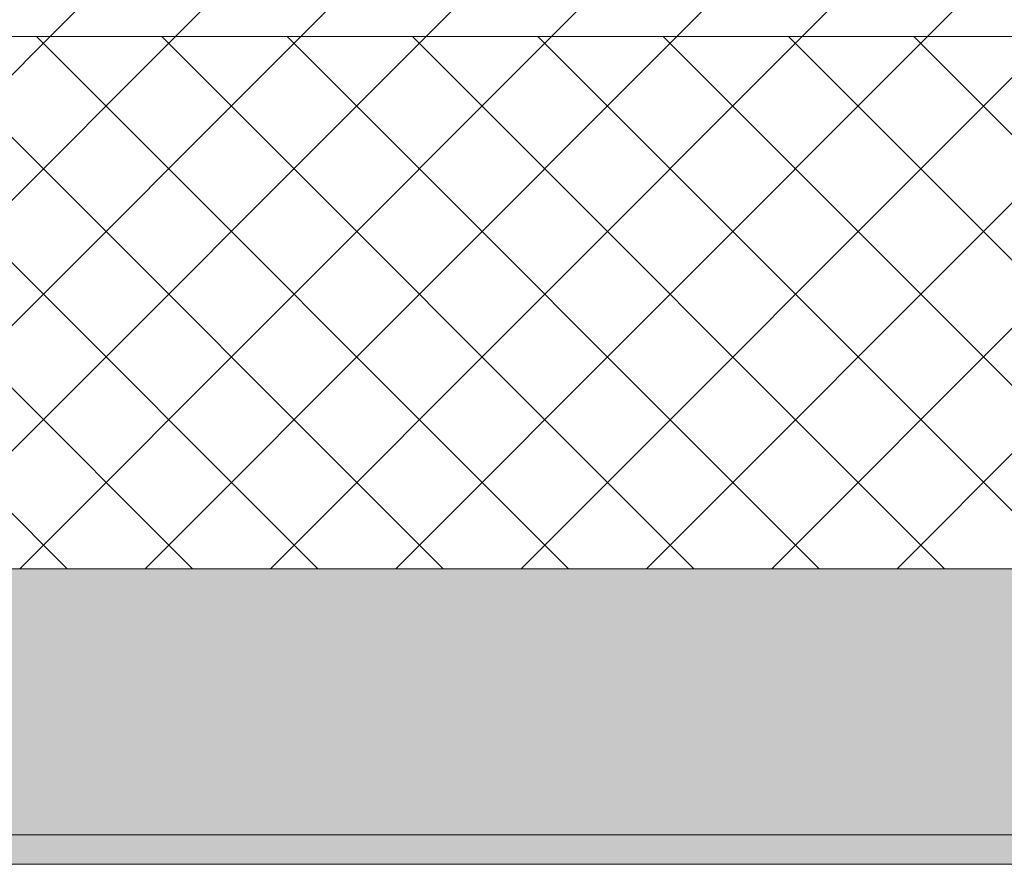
# Model space of a CAD drawing. Header units: millimetres. Extents: x -40968 to 11883, y -18816 to 4378.
# Tile 46 of 256: x -21200 to -20867, y -1699 to -1413. Entities that reach past the tile are written whole.
import ezdxf

# ---------------------------------------------------------------- set-up
doc = ezdxf.new("R2010")
doc.units = ezdxf.units.MM
doc.header["$MEASUREMENT"] = 0
doc.layers.add('12_FAÇ_Façana', color=7, linetype='Continuous')
doc.layers.add('12_FAÇ_Façana_Pluma_Nº__102', color=7, linetype='Continuous', lineweight=5, true_color=0xcccccc)
doc.layers.add('12_FAÇ_Façana_Pluma_Nº__174', color=7, linetype='Continuous', lineweight=13, true_color=0xe4ad2c)
doc.layers.add('12_FAÇ_Façana_Pluma_Nº__2', color=8, linetype='Continuous', lineweight=5)
doc.layers.add('12_FAÇ_Façana_Pluma_Nº__7', color=7, linetype='Continuous', lineweight=5)

# ---------------------------------------------------------------- blocks, each defined once
blk = doc.blocks.new('Muro_14_1', base_point=(-24166.43, -1193.98))
at = {"layer": '12_FAÇ_Façana_Pluma_Nº__102', "linetype": 'Continuous', "lineweight": 0, "true_color": 0xe5e5e5}
for points in [[(-21871.11, -1598.98), (-23038.42, -1598.98), (-23038.42, -1688.98), (-20233.93, -1688.98), (-20233.93, -1598.98), (-21518.13, -1598.98), (-21518.13, -1638.98), (-21871.11, -1638.98)], [(-24166.43, -1698.98), (-20233.93, -1698.98), (-20233.93, -1688.98), (-24166.43, -1688.98)]]:
    blk.add_hatch(color=254, dxfattribs=at).paths.add_polyline_path(points)
at = {"layer": '12_FAÇ_Façana_Pluma_Nº__174', "linetype": 'Continuous', "lineweight": 13, "true_color": 0xe4ad2c}
h = blk.add_hatch(dxfattribs=at)
h.set_pattern_fill('SATE_Aislamiento_0001', color=42, style=0, pattern_type=2)
h.set_pattern_definition([(45, (0, 0), (-21.213203, 21.213203), []), (135, (0, 0), (21.213203, 21.213203), [])])
h.paths.add_polyline_path([(-21518.13, -1598.98), (-20233.93, -1598.98), (-20233.93, -1418.98), (-21518.13, -1418.98)])
at = {"layer": '12_FAÇ_Façana_Pluma_Nº__2', "linetype": 'Continuous', "lineweight": 5}
h = blk.add_hatch(dxfattribs=at)
h.set_pattern_fill('Ceramic_0001', color=8, style=0, pattern_type=2)
h.set_pattern_definition([(45, (0, 0), (-21.213203, 21.213203), [])])
h.paths.add_polyline_path([(-21518.13, -1418.98), (-20233.93, -1418.98), (-20233.93, -1203.98), (-21518.13, -1203.98)])
at = {"layer": '12_FAÇ_Façana_Pluma_Nº__7', "color": 7, "linetype": 'Continuous', "lineweight": 5}
for p, q in [((-21518.13, -1418.98), (-20233.93, -1418.98)), ((-21518.13, -1598.98), (-20233.93, -1598.98)), ((-23038.42, -1688.98), (-20233.93, -1688.98))]:
    blk.add_line(p, q, dxfattribs=at)
at = {"layer": '12_FAÇ_Façana_Pluma_Nº__7', "color": 7, "linetype": 'Continuous', "lineweight": 5, "flags": 128}
blk.add_lwpolyline([(-24166.43, -1698.98), (-20233.93, -1698.98)], dxfattribs=at)

msp = doc.modelspace()

# ---------------------------------------------------------------- block references
at = {"layer": '12_FAÇ_Façana', "color": 7, "lineweight": 20}
msp.add_blockref('Muro_14_1', (-24166.43, -1193.98), dxfattribs=at)

doc.saveas('drawing.dxf')
